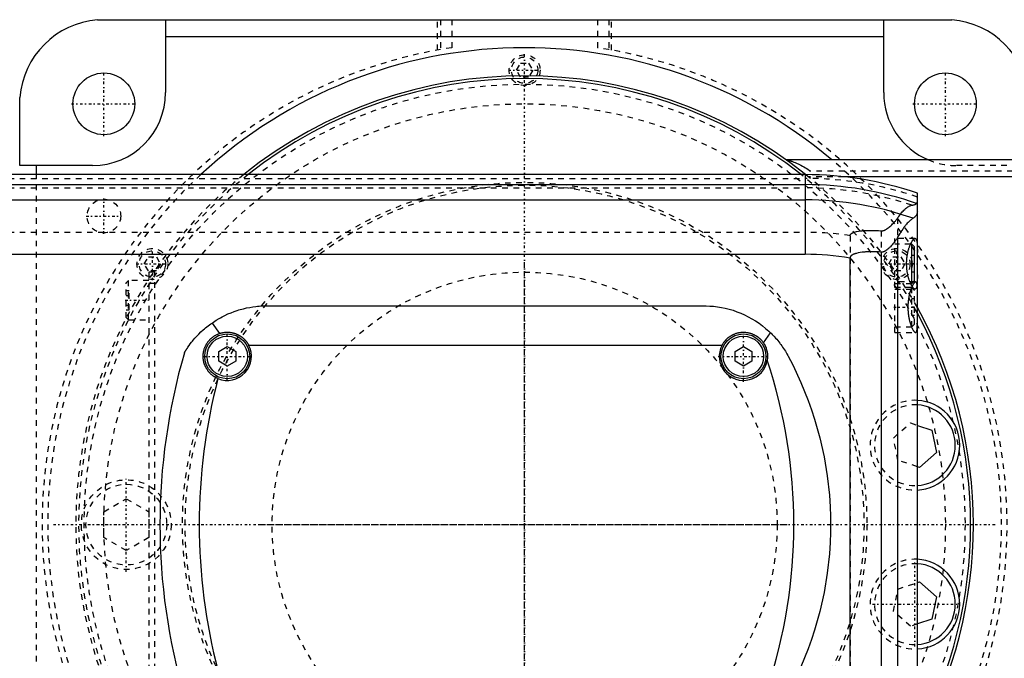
# Model space of a CAD drawing. Extents: x -702 to 174, y -90 to 90.
# Tile 12 of 13: x -90 to 86, y -24 to 90. Entities that reach past the tile are written whole.
import ezdxf

# ---------------------------------------------------------------- set-up
doc = ezdxf.new("R2010")
doc.units = 0
doc.linetypes.add('CENTER', pattern=[1.5, 0.45, -0.5, 0.05, -0.5])
doc.linetypes.add('DASHED', pattern=[2, 1, -1])
for name, color, linetype in [('AM_0', 7, 'CONTINUOUS'), ('AM_3', 7, 'DASHED'), ('AM_7', 7, 'CENTER')]:
    doc.layers.add(name, color=color, linetype=linetype)

msp = doc.modelspace()

# ---------------------------------------------------------------- linework, layer by layer
at = {"layer": 'AM_0', "color": 7, "linetype": 'CONTINUOUS'}
for p, q in [((-76.12, 89.96), (-64, 89.96)), ((-75, 90), (75, 90)), ((-64, 89.96), (-64, 77)), ((64, 89.96), (76.12, 89.96)), ((64, 77), (64, 89.96)), ((-64, 87), (64, 87)), ((-89.96, 64), (-89.96, 76.12)), ((127, 65), (46.64, 65)), ((-77, 64), (-89.96, 64)), ((-87, 62.39), (-87, 64)), ((50, 62.39), (-440, 62.39)), ((50, 62.39), (50, 48.19)), ((127, 62), (56.95, 62)), ((-387.95, 60.6), (50, 60.6)), ((70, -59.1), (70, 59.1)), ((-346.27, 57.89), (50, 57.89)), ((66.48, 51.17), (66.48, -51.17)), ((69, 50), (68.79, 50)), ((69.5, 49.5), (69, 50)), ((69, 43), (69, 50)), ((69.5, 43.5), (69.5, 49.5)), ((-325.1, 48.19), (50, 48.19)), ((58, -47.52), (58, 47.52)), ((63.58, 48.57), (63.58, -48.57)), ((68.79, 43), (69, 43)), ((69, 43), (69.5, 43.5)), ((-46, 39), (32, 39)), ((-55.72, 35.94), (-54.39, 34.07)), ((42.58, 32.38), (43.84, 34.2)), ((-54.5, 30.87), (-53, 31.73)), ((-53, 31.73), (-51.5, 30.87)), ((-49.19, 32), (35.19, 32)), ((37.5, 30.87), (39, 31.73)), ((39, 31.73), (40.5, 30.87)), ((-54.5, 29.13), (-54.5, 30.87)), ((-51.5, 30.87), (-51.5, 29.13)), ((37.5, 29.13), (37.5, 30.87)), ((40.5, 30.87), (40.5, 29.13)), ((-53, 28.27), (-54.5, 29.13)), ((-51.5, 29.13), (-53, 28.27)), ((39, 28.27), (37.5, 29.13)), ((40.5, 29.13), (39, 28.27)), ((70, 17.7), (72.6, 16.83)), ((72.6, 16.83), (73.41, 12.87)), ((73.41, 12.87), (70.38, 10.19)), ((70.38, 10.19), (70, 10.32)), ((70, -10.32), (70.38, -10.19)), ((70.38, -10.19), (73.41, -12.87)), ((73.41, -12.87), (72.6, -16.83)), ((72.6, -16.83), (70, -17.7))]:
    msp.add_line(p, q, dxfattribs=at)
for points in [[(-76.12, 89.96, 0), (-75.93, 89.97, 0), (-75.56, 89.99, 0), (-75.18, 90, 0), (-75, 90, 0)], [(75, 90, 0), (75.18, 90, 0), (75.56, 89.99, 0), (75.93, 89.97, 0), (76.12, 89.96, 0)], [(-90, 75, 0), (-90, 75.18, 0), (-89.99, 75.56, 0), (-89.97, 75.93, 0), (-89.96, 76.12, 0)], [(69.24, 54.6, 0), (69.18, 54.57, 0), (69.06, 54.49, 0), (68.94, 54.39, 0), (68.87, 54.34, 0), (68.8, 54.28, 0), (68.66, 54.16, 0), (68.52, 54.02, 0), (68.37, 53.87, 0), (68.21, 53.71, 0), (68.05, 53.53, 0), (67.97, 53.43, 0), (67.89, 53.34, 0), (67.72, 53.13, 0), (67.56, 52.91, 0), (67.39, 52.68, 0), (67.22, 52.44, 0), (67.05, 52.18, 0), (66.97, 52.04, 0), (66.88, 51.91, 0), (66.72, 51.62, 0), (66.55, 51.33, 0), (66.48, 51.17, 0)], [(70, 55.78, 0), (70, 55.74, 0), (69.99, 55.66, 0), (69.99, 55.58, 0), (69.98, 55.55, 0), (69.97, 55.51, 0), (69.95, 55.44, 0), (69.93, 55.37, 0), (69.9, 55.3, 0), (69.87, 55.23, 0), (69.84, 55.16, 0), (69.82, 55.13, 0), (69.79, 55.1, 0), (69.75, 55.03, 0), (69.7, 54.97, 0), (69.64, 54.91, 0), (69.58, 54.85, 0), (69.51, 54.79, 0), (69.48, 54.76, 0), (69.44, 54.73, 0), (69.37, 54.68, 0), (69.28, 54.63, 0), (69.24, 54.6, 0)], [(66.48, 51.17, 0), (66.4, 51.06, 0), (66.26, 50.84, 0), (66.11, 50.63, 0), (66.03, 50.53, 0), (65.95, 50.43, 0), (65.8, 50.23, 0), (65.65, 50.04, 0), (65.49, 49.85, 0), (65.34, 49.68, 0), (65.19, 49.52, 0), (65.11, 49.44, 0), (65.03, 49.36, 0), (64.88, 49.22, 0), (64.74, 49.09, 0), (64.58, 48.96, 0), (64.49, 48.89, 0), (64.46, 48.88, 0), (64.43, 48.86, 0), (64.42, 48.85, 0), (64.41, 48.84, 0), (64.38, 48.82, 0), (64.35, 48.8, 0), (64.32, 48.78, 0), (64.29, 48.77, 0), (64.26, 48.75, 0), (64.25, 48.74, 0), (64.24, 48.73, 0), (64.21, 48.72, 0), (64.18, 48.7, 0), (64.16, 48.7, 0), (64.15, 48.69, 0), (64.12, 48.68, 0), (64.08, 48.66, 0), (64.07, 48.66, 0), (64.05, 48.65, 0), (64.02, 48.64, 0), (63.99, 48.63, 0), (63.96, 48.62, 0), (63.93, 48.61, 0), (63.9, 48.6, 0), (63.88, 48.59, 0), (63.86, 48.59, 0), (63.83, 48.58, 0), (63.8, 48.58, 0), (63.76, 48.57, 0), (63.73, 48.57, 0), (63.7, 48.57, 0), (63.68, 48.57, 0), (63.66, 48.57, 0), (63.63, 48.57, 0), (63.6, 48.57, 0), (63.58, 48.57, 0)], [(69.59, 42, 0), (69.58, 42, 0), (69.55, 42, 0), (69.52, 42.01, 0), (69.51, 42.02, 0), (69.49, 42.02, 0), (69.46, 42.04, 0), (69.43, 42.06, 0), (69.4, 42.08, 0), (69.37, 42.1, 0), (69.33, 42.13, 0), (69.32, 42.15, 0), (69.3, 42.17, 0), (69.26, 42.2, 0), (69.23, 42.25, 0), (69.19, 42.29, 0), (69.16, 42.34, 0), (69.12, 42.39, 0), (69.1, 42.42, 0), (69.08, 42.45, 0), (69.05, 42.51, 0), (69.01, 42.57, 0), (68.99, 42.6, 0), (68.97, 42.63, 0), (68.93, 42.7, 0), (68.9, 42.77, 0), (68.88, 42.81, 0), (68.86, 42.85, 0), (68.82, 42.92, 0), (68.78, 43, 0), (68.75, 43.09, 0), (68.71, 43.17, 0), (68.68, 43.26, 0), (68.66, 43.3, 0), (68.64, 43.34, 0), (68.61, 43.43, 0), (68.58, 43.53, 0), (68.54, 43.62, 0), (68.51, 43.73, 0), (68.48, 43.83, 0), (68.46, 43.88, 0), (68.45, 43.93, 0), (68.42, 44.04, 0), (68.39, 44.16, 0), (68.36, 44.27, 0), (68.33, 44.39, 0), (68.3, 44.51, 0), (68.29, 44.57, 0), (68.28, 44.63, 0), (68.25, 44.75, 0), (68.23, 44.87, 0), (68.21, 45, 0), (68.19, 45.13, 0), (68.17, 45.26, 0), (68.16, 45.32, 0), (68.15, 45.39, 0), (68.14, 45.52, 0), (68.13, 45.65, 0), (68.12, 45.78, 0), (68.11, 45.91, 0), (68.1, 46.04, 0), (68.1, 46.11, 0), (68.09, 46.17, 0), (68.09, 46.31, 0), (68.09, 46.44, 0), (68.09, 46.5, 0), (68.09, 46.56, 0), (68.09, 46.69, 0), (68.09, 46.83, 0), (68.1, 46.89, 0), (68.1, 46.96, 0), (68.11, 47.09, 0), (68.12, 47.22, 0), (68.13, 47.35, 0), (68.14, 47.48, 0), (68.15, 47.61, 0), (68.16, 47.68, 0), (68.17, 47.74, 0), (68.19, 47.87, 0), (68.21, 48, 0), (68.23, 48.13, 0), (68.25, 48.25, 0), (68.28, 48.37, 0), (68.29, 48.43, 0), (68.3, 48.49, 0), (68.33, 48.61, 0), (68.36, 48.73, 0), (68.39, 48.84, 0), (68.42, 48.96, 0), (68.45, 49.07, 0), (68.46, 49.12, 0), (68.48, 49.17, 0), (68.51, 49.27, 0), (68.54, 49.38, 0), (68.58, 49.47, 0), (68.61, 49.57, 0), (68.64, 49.66, 0), (68.66, 49.7, 0), (68.68, 49.74, 0), (68.71, 49.83, 0), (68.75, 49.91, 0), (68.78, 50, 0), (68.82, 50.08, 0), (68.86, 50.15, 0), (68.88, 50.19, 0), (68.9, 50.23, 0), (68.93, 50.3, 0), (68.97, 50.37, 0), (68.99, 50.4, 0), (69.01, 50.43, 0), (69.05, 50.49, 0), (69.08, 50.55, 0), (69.1, 50.58, 0), (69.12, 50.61, 0), (69.16, 50.66, 0), (69.19, 50.71, 0), (69.23, 50.75, 0), (69.26, 50.8, 0), (69.3, 50.83, 0), (69.32, 50.85, 0), (69.33, 50.87, 0), (69.37, 50.9, 0), (69.4, 50.92, 0), (69.43, 50.94, 0), (69.46, 50.96, 0), (69.49, 50.98, 0), (69.51, 50.98, 0), (69.52, 50.99, 0), (69.55, 51, 0), (69.58, 51, 0), (69.59, 51, 0)], [(69.59, 51, 0), (69.62, 51, 0), (69.67, 50.98, 0), (69.72, 50.95, 0), (69.74, 50.93, 0), (69.76, 50.9, 0), (69.8, 50.83, 0), (69.84, 50.75, 0), (69.87, 50.65, 0), (69.9, 50.53, 0), (69.92, 50.4, 0), (69.93, 50.32, 0), (69.94, 50.25, 0), (69.96, 50.08, 0), (69.97, 49.91, 0), (69.98, 49.73, 0), (69.99, 49.53, 0), (69.99, 49.33, 0), (69.99, 49.22, 0), (70, 49.1, 0), (70, 48.87, 0), (70, 48.62, 0), (70, 48.5, 0)], [(63.58, 48.57, 0), (63.41, 48.58, 0), (63.07, 48.6, 0), (62.74, 48.62, 0), (62.57, 48.62, 0), (62.4, 48.63, 0), (62.07, 48.63, 0), (61.74, 48.63, 0), (61.42, 48.63, 0), (61.1, 48.62, 0), (60.78, 48.6, 0), (60.62, 48.58, 0), (60.46, 48.57, 0), (60.14, 48.54, 0), (59.8, 48.49, 0), (59.46, 48.43, 0), (59.13, 48.35, 0), (58.95, 48.3, 0), (58.9, 48.28, 0), (58.85, 48.27, 0), (58.82, 48.26, 0), (58.8, 48.25, 0), (58.75, 48.23, 0), (58.69, 48.21, 0), (58.67, 48.2, 0), (58.64, 48.19, 0), (58.59, 48.16, 0), (58.54, 48.14, 0), (58.51, 48.13, 0), (58.49, 48.11, 0), (58.44, 48.09, 0), (58.39, 48.06, 0), (58.34, 48.03, 0), (58.3, 48, 0), (58.25, 47.97, 0), (58.23, 47.95, 0), (58.21, 47.93, 0), (58.19, 47.91, 0), (58.18, 47.9, 0), (58.17, 47.9, 0), (58.17, 47.89, 0), (58.17, 47.89, 0), (58.16, 47.88, 0), (58.15, 47.88, 0), (58.15, 47.87, 0), (58.14, 47.86, 0), (58.13, 47.86, 0), (58.13, 47.85, 0), (58.13, 47.85, 0), (58.12, 47.84, 0), (58.12, 47.83, 0), (58.11, 47.83, 0), (58.11, 47.82, 0), (58.1, 47.81, 0), (58.1, 47.81, 0), (58.09, 47.81, 0), (58.09, 47.8, 0), (58.08, 47.79, 0), (58.08, 47.78, 0), (58.07, 47.78, 0), (58.07, 47.77, 0), (58.07, 47.76, 0), (58.07, 47.76, 0), (58.06, 47.75, 0), (58.06, 47.74, 0), (58.05, 47.73, 0), (58.05, 47.73, 0), (58.04, 47.72, 0), (58.04, 47.71, 0), (58.04, 47.71, 0), (58.04, 47.7, 0), (58.03, 47.69, 0), (58.03, 47.69, 0), (58.03, 47.68, 0), (58.03, 47.67, 0), (58.02, 47.67, 0), (58.02, 47.66, 0), (58.02, 47.66, 0), (58.02, 47.65, 0), (58.02, 47.64, 0), (58.01, 47.63, 0), (58.01, 47.62, 0), (58.01, 47.61, 0), (58.01, 47.61, 0), (58.01, 47.6, 0), (58.01, 47.59, 0), (58, 47.58, 0), (58, 47.57, 0), (58, 47.57, 0), (58, 47.56, 0), (58, 47.55, 0), (58, 47.55, 0), (58, 47.54, 0), (58, 47.53, 0), (58, 47.52, 0)], [(70, 44.5, 0), (70, 44.38, 0), (70, 44.13, 0), (70, 43.9, 0), (69.99, 43.78, 0), (69.99, 43.67, 0), (69.99, 43.47, 0), (69.98, 43.27, 0), (69.97, 43.09, 0), (69.96, 42.92, 0), (69.94, 42.75, 0), (69.93, 42.68, 0), (69.92, 42.6, 0), (69.9, 42.47, 0), (69.87, 42.35, 0), (69.84, 42.25, 0), (69.8, 42.17, 0), (69.76, 42.1, 0), (69.74, 42.07, 0), (69.72, 42.05, 0), (69.67, 42.02, 0), (69.62, 42, 0), (69.59, 42, 0)], [(-55.72, 35.94, 0), (-55.48, 36.11, 0), (-54.98, 36.44, 0), (-54.46, 36.74, 0), (-54.2, 36.89, 0), (-53.94, 37.03, 0), (-53.41, 37.3, 0), (-52.88, 37.55, 0), (-52.33, 37.78, 0), (-51.78, 37.99, 0), (-51.23, 38.18, 0), (-50.95, 38.26, 0), (-50.68, 38.34, 0), (-50.12, 38.49, 0), (-49.56, 38.62, 0), (-49, 38.73, 0), (-48.45, 38.82, 0), (-47.89, 38.89, 0), (-47.62, 38.92, 0), (-47.34, 38.95, 0), (-46.8, 38.98, 0), (-46.27, 39, 0), (-46, 39, 0)], [(32, 39, 0), (32.33, 39, 0), (33, 38.97, 0), (33.69, 38.92, 0), (34.03, 38.88, 0), (34.38, 38.83, 0), (35.07, 38.72, 0), (35.77, 38.58, 0), (36.46, 38.4, 0), (37.16, 38.2, 0), (37.85, 37.96, 0), (38.19, 37.83, 0), (38.53, 37.7, 0), (39.21, 37.4, 0), (39.87, 37.07, 0), (40.52, 36.71, 0), (41.16, 36.32, 0), (41.78, 35.91, 0), (42.08, 35.69, 0), (42.38, 35.46, 0), (42.96, 34.99, 0), (43.55, 34.48, 0), (43.84, 34.2, 0)], [(-60.65, 30.62, 0), (-60.65, 30.62, 0), (-60.65, 30.62, 0), (-60.65, 30.63, 0), (-60.64, 30.63, 0), (-60.64, 30.64, 0), (-60.64, 30.65, 0), (-60.63, 30.66, 0), (-60.62, 30.68, 0), (-60.61, 30.7, 0), (-60.59, 30.72, 0), (-60.59, 30.73, 0), (-60.58, 30.74, 0), (-60.57, 30.76, 0), (-60.55, 30.79, 0), (-60.53, 30.82, 0), (-60.52, 30.85, 0), (-60.5, 30.88, 0), (-60.49, 30.9, 0), (-60.48, 30.91, 0), (-60.45, 30.95, 0), (-60.43, 30.98, 0), (-60.42, 31, 0), (-60.41, 31.02, 0), (-60.39, 31.06, 0), (-60.36, 31.09, 0), (-60.35, 31.11, 0), (-60.34, 31.13, 0), (-60.31, 31.17, 0), (-60.29, 31.21, 0), (-60.26, 31.26, 0), (-60.23, 31.3, 0), (-60.2, 31.34, 0), (-60.19, 31.36, 0), (-60.17, 31.39, 0), (-60.14, 31.43, 0), (-60.11, 31.48, 0), (-60.01, 31.64, 0), (-59.81, 31.91, 0), (-59.59, 32.21, 0), (-59.35, 32.53, 0), (-59.21, 32.7, 0), (-59.07, 32.87, 0), (-58.77, 33.22, 0), (-58.43, 33.59, 0), (-58.07, 33.97, 0), (-57.69, 34.35, 0), (-57.28, 34.72, 0), (-57.07, 34.9, 0), (-56.86, 35.08, 0), (-56.41, 35.44, 0), (-55.96, 35.78, 0), (-55.72, 35.94, 0)], [(-54.66, 26.03, 0), (-54.7, 26.05, 0), (-54.79, 26.09, 0), (-54.88, 26.13, 0), (-54.92, 26.15, 0), (-54.97, 26.18, 0), (-55.05, 26.22, 0), (-55.14, 26.27, 0), (-55.22, 26.32, 0), (-55.31, 26.37, 0), (-55.39, 26.42, 0), (-55.43, 26.45, 0), (-55.47, 26.48, 0), (-55.55, 26.54, 0), (-55.63, 26.59, 0), (-55.7, 26.66, 0), (-55.78, 26.72, 0), (-55.85, 26.78, 0), (-55.89, 26.81, 0), (-55.92, 26.84, 0), (-55.99, 26.91, 0), (-56.06, 26.98, 0), (-56.09, 27.01, 0), (-56.13, 27.05, 0), (-56.19, 27.12, 0), (-56.26, 27.19, 0), (-56.29, 27.23, 0), (-56.32, 27.26, 0), (-56.38, 27.34, 0), (-56.44, 27.41, 0), (-56.49, 27.49, 0), (-56.55, 27.57, 0), (-56.6, 27.65, 0), (-56.63, 27.69, 0), (-56.65, 27.73, 0), (-56.7, 27.81, 0), (-56.75, 27.89, 0), (-56.79, 27.98, 0), (-56.84, 28.06, 0), (-56.88, 28.14, 0), (-56.9, 28.19, 0), (-56.92, 28.23, 0), (-56.96, 28.32, 0), (-56.99, 28.41, 0), (-57.03, 28.49, 0), (-57.06, 28.58, 0), (-57.09, 28.67, 0), (-57.1, 28.72, 0), (-57.12, 28.76, 0), (-57.15, 28.86, 0), (-57.17, 28.95, 0), (-57.19, 29.04, 0), (-57.21, 29.13, 0), (-57.23, 29.23, 0), (-57.24, 29.27, 0), (-57.25, 29.32, 0), (-57.26, 29.42, 0), (-57.27, 29.51, 0), (-57.28, 29.61, 0), (-57.29, 29.7, 0), (-57.3, 29.8, 0), (-57.3, 29.85, 0), (-57.3, 29.89, 0), (-57.3, 29.99, 0), (-57.3, 30.09, 0), (-57.3, 30.14, 0), (-57.3, 30.18, 0), (-57.29, 30.28, 0), (-57.28, 30.38, 0), (-57.28, 30.43, 0), (-57.27, 30.48, 0), (-57.26, 30.57, 0), (-57.25, 30.67, 0), (-57.23, 30.77, 0), (-57.21, 30.86, 0), (-57.19, 30.96, 0), (-57.18, 31.01, 0), (-57.17, 31.05, 0), (-57.14, 31.15, 0), (-57.12, 31.24, 0), (-57.09, 31.33, 0), (-57.06, 31.43, 0), (-57.02, 31.52, 0), (-57.01, 31.56, 0), (-56.99, 31.61, 0), (-56.95, 31.7, 0), (-56.91, 31.79, 0), (-56.87, 31.87, 0), (-56.83, 31.96, 0), (-56.78, 32.05, 0), (-56.76, 32.09, 0), (-56.73, 32.13, 0), (-56.68, 32.22, 0), (-56.63, 32.3, 0), (-56.58, 32.38, 0), (-56.53, 32.46, 0), (-56.47, 32.54, 0), (-56.44, 32.58, 0), (-56.41, 32.62, 0), (-56.35, 32.69, 0), (-56.29, 32.77, 0), (-56.23, 32.84, 0), (-56.17, 32.91, 0), (-56.1, 32.98, 0), (-56.07, 33.01, 0), (-56.03, 33.05, 0), (-55.97, 33.11, 0), (-55.9, 33.18, 0), (-55.86, 33.21, 0), (-55.82, 33.24, 0), (-55.75, 33.3, 0), (-55.68, 33.36, 0), (-55.64, 33.39, 0), (-55.6, 33.42, 0), (-55.53, 33.48, 0), (-55.45, 33.53, 0), (-55.37, 33.59, 0), (-55.29, 33.64, 0), (-55.21, 33.69, 0), (-55.17, 33.71, 0), (-55.13, 33.74, 0), (-55.05, 33.78, 0), (-54.96, 33.83, 0), (-54.88, 33.87, 0), (-54.79, 33.91, 0), (-54.7, 33.95, 0), (-54.66, 33.97, 0), (-54.62, 33.99, 0), (-54.53, 34.02, 0), (-54.44, 34.05, 0), (-54.39, 34.07, 0)], [(-54.39, 34.07, 0), (-54.36, 34.08, 0), (-54.31, 34.1, 0), (-54.26, 34.11, 0), (-54.23, 34.12, 0), (-54.2, 34.13, 0), (-54.15, 34.14, 0), (-54.09, 34.16, 0), (-54.03, 34.17, 0), (-53.98, 34.19, 0), (-53.92, 34.2, 0), (-53.9, 34.21, 0), (-53.87, 34.21, 0), (-53.81, 34.22, 0), (-53.76, 34.23, 0), (-53.7, 34.24, 0), (-53.64, 34.25, 0), (-53.59, 34.26, 0), (-53.56, 34.26, 0), (-53.53, 34.27, 0), (-53.48, 34.27, 0), (-53.42, 34.28, 0), (-53.39, 34.28, 0), (-53.37, 34.28, 0), (-53.31, 34.29, 0), (-53.25, 34.29, 0), (-53.23, 34.29, 0), (-53.2, 34.3, 0), (-53.14, 34.3, 0), (-53.09, 34.3, 0), (-53.03, 34.3, 0), (-52.98, 34.3, 0), (-52.93, 34.3, 0), (-52.9, 34.3, 0), (-52.87, 34.3, 0), (-52.82, 34.3, 0), (-52.76, 34.29, 0), (-52.7, 34.29, 0), (-52.65, 34.29, 0), (-52.59, 34.28, 0), (-52.57, 34.28, 0), (-52.54, 34.28, 0), (-52.48, 34.27, 0), (-52.43, 34.26, 0), (-52.37, 34.25, 0), (-52.31, 34.25, 0), (-52.26, 34.24, 0), (-52.23, 34.23, 0), (-52.2, 34.23, 0), (-52.15, 34.21, 0), (-52.09, 34.2, 0), (-52.04, 34.19, 0), (-51.98, 34.18, 0), (-51.92, 34.16, 0), (-51.9, 34.16, 0), (-51.87, 34.15, 0), (-51.81, 34.13, 0), (-51.76, 34.12, 0), (-51.7, 34.1, 0), (-51.65, 34.08, 0), (-51.6, 34.06, 0), (-51.57, 34.05, 0), (-51.54, 34.05, 0), (-51.49, 34.03, 0), (-51.43, 34, 0), (-51.41, 33.99, 0), (-51.38, 33.98, 0), (-51.33, 33.96, 0), (-51.28, 33.94, 0), (-51.25, 33.93, 0), (-51.22, 33.92, 0), (-51.17, 33.89, 0), (-51.12, 33.87, 0), (-51.07, 33.84, 0), (-51.02, 33.82, 0), (-50.97, 33.79, 0), (-50.94, 33.77, 0), (-50.92, 33.76, 0), (-50.87, 33.73, 0), (-50.82, 33.7, 0), (-50.77, 33.68, 0), (-50.72, 33.65, 0), (-50.67, 33.61, 0), (-50.65, 33.6, 0), (-50.62, 33.58, 0), (-50.58, 33.55, 0), (-50.53, 33.52, 0), (-50.48, 33.49, 0), (-50.44, 33.45, 0), (-50.39, 33.42, 0), (-50.37, 33.4, 0), (-50.35, 33.39, 0), (-50.31, 33.35, 0), (-50.26, 33.32, 0), (-50.22, 33.28, 0), (-50.18, 33.24, 0), (-50.14, 33.21, 0), (-50.12, 33.19, 0), (-50.09, 33.17, 0), (-50.05, 33.13, 0), (-50.01, 33.09, 0), (-49.98, 33.06, 0), (-49.94, 33.02, 0), (-49.9, 32.98, 0), (-49.88, 32.96, 0), (-49.86, 32.94, 0), (-49.82, 32.9, 0), (-49.79, 32.86, 0), (-49.77, 32.84, 0), (-49.75, 32.82, 0), (-49.72, 32.77, 0), (-49.68, 32.73, 0), (-49.66, 32.71, 0), (-49.64, 32.69, 0), (-49.61, 32.64, 0), (-49.58, 32.6, 0), (-49.54, 32.56, 0), (-49.51, 32.51, 0), (-49.48, 32.46, 0), (-49.46, 32.44, 0), (-49.44, 32.42, 0), (-49.41, 32.37, 0), (-49.38, 32.32, 0), (-49.35, 32.27, 0), (-49.32, 32.22, 0), (-49.29, 32.18, 0), (-49.28, 32.15, 0), (-49.26, 32.13, 0), (-49.23, 32.08, 0), (-49.21, 32.03, 0), (-49.19, 32, 0)], [(35.19, 32, 0), (35.21, 32.04, 0), (35.25, 32.11, 0), (35.3, 32.18, 0), (35.32, 32.22, 0), (35.34, 32.25, 0), (35.38, 32.33, 0), (35.43, 32.4, 0), (35.48, 32.46, 0), (35.52, 32.53, 0), (35.57, 32.6, 0), (35.6, 32.63, 0), (35.62, 32.66, 0), (35.67, 32.73, 0), (35.73, 32.79, 0), (35.78, 32.85, 0), (35.83, 32.91, 0), (35.89, 32.97, 0), (35.92, 33, 0), (35.94, 33.03, 0), (36, 33.08, 0), (36.06, 33.14, 0), (36.09, 33.16, 0), (36.12, 33.19, 0), (36.18, 33.25, 0), (36.24, 33.3, 0), (36.27, 33.32, 0), (36.3, 33.35, 0), (36.37, 33.4, 0), (36.43, 33.45, 0), (36.5, 33.5, 0), (36.57, 33.55, 0), (36.64, 33.59, 0), (36.67, 33.62, 0), (36.71, 33.64, 0), (36.78, 33.68, 0), (36.85, 33.72, 0), (36.92, 33.77, 0), (37, 33.8, 0), (37.07, 33.84, 0), (37.11, 33.86, 0), (37.15, 33.88, 0), (37.22, 33.92, 0), (37.3, 33.95, 0), (37.38, 33.98, 0), (37.46, 34.01, 0), (37.53, 34.04, 0), (37.57, 34.06, 0), (37.61, 34.07, 0), (37.69, 34.1, 0), (37.77, 34.12, 0), (37.85, 34.14, 0), (37.93, 34.17, 0), (38.02, 34.19, 0), (38.06, 34.2, 0), (38.1, 34.2, 0), (38.18, 34.22, 0), (38.26, 34.24, 0), (38.34, 34.25, 0), (38.42, 34.26, 0), (38.51, 34.27, 0), (38.55, 34.28, 0), (38.59, 34.28, 0), (38.67, 34.29, 0), (38.75, 34.29, 0), (38.79, 34.29, 0), (38.83, 34.3, 0), (38.91, 34.3, 0), (38.99, 34.3, 0), (39.03, 34.3, 0), (39.07, 34.3, 0), (39.15, 34.3, 0), (39.23, 34.29, 0), (39.31, 34.29, 0), (39.39, 34.28, 0), (39.48, 34.27, 0), (39.52, 34.27, 0), (39.56, 34.26, 0), (39.64, 34.25, 0), (39.72, 34.24, 0), (39.8, 34.22, 0), (39.88, 34.21, 0), (39.97, 34.19, 0), (40.01, 34.18, 0), (40.05, 34.17, 0), (40.13, 34.15, 0), (40.21, 34.13, 0), (40.29, 34.1, 0), (40.37, 34.08, 0), (40.45, 34.05, 0), (40.49, 34.03, 0), (40.53, 34.02, 0), (40.61, 33.99, 0), (40.68, 33.96, 0), (40.76, 33.92, 0), (40.84, 33.89, 0), (40.91, 33.85, 0), (40.95, 33.83, 0), (40.99, 33.81, 0), (41.06, 33.77, 0), (41.13, 33.73, 0), (41.21, 33.69, 0), (41.28, 33.65, 0), (41.35, 33.6, 0), (41.38, 33.58, 0), (41.42, 33.56, 0), (41.48, 33.51, 0), (41.55, 33.46, 0), (41.58, 33.44, 0), (41.62, 33.41, 0), (41.68, 33.36, 0), (41.75, 33.31, 0), (41.78, 33.28, 0), (41.81, 33.26, 0), (41.87, 33.2, 0), (41.93, 33.15, 0), (41.99, 33.09, 0), (42.04, 33.04, 0), (42.1, 32.98, 0), (42.13, 32.95, 0), (42.15, 32.92, 0), (42.21, 32.86, 0), (42.26, 32.8, 0), (42.31, 32.74, 0), (42.36, 32.68, 0), (42.42, 32.61, 0), (42.44, 32.58, 0), (42.46, 32.55, 0), (42.51, 32.48, 0), (42.56, 32.41, 0), (42.58, 32.38, 0)], [(43.84, 34.2, 0), (43.95, 34.1, 0), (44.15, 33.89, 0), (44.35, 33.68, 0), (44.45, 33.58, 0), (44.55, 33.47, 0), (44.74, 33.26, 0), (44.93, 33.04, 0), (45.12, 32.82, 0), (45.3, 32.59, 0), (45.48, 32.36, 0), (45.57, 32.25, 0), (45.65, 32.13, 0), (45.82, 31.9, 0), (45.99, 31.66, 0), (46.15, 31.42, 0), (46.31, 31.17, 0), (46.47, 30.93, 0), (46.54, 30.8, 0), (46.62, 30.68, 0), (46.76, 30.43, 0), (46.91, 30.17, 0), (46.98, 30.04, 0)], [(42.58, 32.38, 0), (42.63, 32.3, 0), (42.72, 32.15, 0), (42.81, 32, 0), (42.85, 31.92, 0), (42.89, 31.84, 0), (42.96, 31.68, 0), (43.03, 31.51, 0), (43.08, 31.35, 0), (43.14, 31.18, 0), (43.18, 31.01, 0), (43.2, 30.92, 0), (43.22, 30.84, 0), (43.25, 30.66, 0), (43.27, 30.49, 0), (43.29, 30.31, 0), (43.3, 30.13, 0), (43.3, 29.96, 0), (43.3, 29.87, 0), (43.29, 29.78, 0), (43.28, 29.61, 0), (43.26, 29.43, 0), (43.25, 29.34, 0)], [(46.98, 30.04, 0), (47.78, 28.5, 0), (49.26, 25.34, 0), (50.56, 22.12, 0), (51.14, 20.48, 0), (51.68, 18.83, 0), (52.61, 15.49, 0), (53.37, 12.11, 0), (53.94, 8.69, 0), (54.32, 5.23, 0), (54.45, 3.2, 0), (54.48, 2.63, 0), (54.5, 2.05, 0), (54.51, 1.76, 0), (54.52, 1.47, 0), (54.53, 0.89, 0), (54.53, 0.31, 0), (54.53, 0.02, 0), (54.53, -0.27, 0), (54.53, -0.86, 0), (54.52, -1.44, 0), (54.51, -1.73, 0), (54.5, -2.02, 0), (54.48, -2.6, 0), (54.45, -3.18, 0), (54.32, -5.21, 0), (53.94, -8.67, 0), (53.37, -12.1, 0), (52.62, -15.49, 0), (51.68, -18.83, 0), (51.14, -20.48, 0), (50.56, -22.12, 0), (49.26, -25.35, 0)]]:
    msp.add_polyline3d(points, dxfattribs=at)
for centre, radius in [((-75, 75), 5.5), ((75, 75), 5.5), ((-53, 30), 4), ((-53, 30), 3.6), ((39, 30), 4), ((39, 30), 3.6)]:
    msp.add_circle(centre, radius, dxfattribs=at)
for centre, radius, start, end in [((-75, 75), 15, 94.2866, 175.7134), ((75, 75), 15, 4.2866, 85.7134), ((0, 0), 85, 49.8808, 132.7792), ((0, 0), 80, 51.2468, 128.7532), ((0, 0), 79.5, 51.698, 128.302), ((-77, 77), 13, 270, 0), ((77, 77), 13, 180, 247.3801), ((50, 0), 62.39, 71.3023, 90), ((50, 0), 60.6, 70.7279, 90), ((50, 0), 57.89, 70.5884, 90), ((50, 0), 48.19, 80.4445, 90), ((0, 0), 80, 331.045, 28.955), ((0, 0), 79.5, 331.7031, 28.2969), ((-53, 30), 4.3, 247.3468, 27.7177), ((39, 30), 4.3, 152.2823, 351.2132), ((45, 0), 110, 163.8371, 196.1629), ((-45, 0), 93, 341.6079, 18.3921), ((45, 0), 103, 165.3606, 194.6394), ((69.57, 14.16), 8, 273.0478, 86.9522), ((69.57, 14.16), 7.2, 273.3868, 86.6132), ((69.57, -14.16), 8, 273.0478, 86.9522), ((69.57, -14.16), 7.2, 273.3868, 86.6132)]:
    msp.add_arc(centre, radius, start, end, dxfattribs=at)
at = {"layer": 'AM_3', "color": 6, "linetype": 'DASHED'}
for p, q in [((-15.5, 84.59), (-15.5, 90)), ((-15, 90), (-15, 84.68)), ((-13, 90), (-13, 85.01)), ((13, 90), (13, 85.01)), ((15, 90), (15, 84.68)), ((15.5, 84.59), (15.5, 90)), ((-1.44, 81), (-0.72, 82.25)), ((-0.72, 79.75), (-1.44, 81)), ((-0.72, 82.25), (0.72, 82.25)), ((0.72, 82.25), (1.44, 81)), ((1.44, 81), (0.72, 79.75)), ((0.72, 79.75), (-0.72, 79.75)), ((89.96, 64), (77, 64)), ((-440, 61.72), (50, 61.72)), ((-87, -62.39), (-87, 62.39)), ((56.95, 62), (50.56, 62)), ((125, 63), (50.91, 63)), ((-440, 60.02), (50, 60.02)), ((66.48, 54.6), (66.48, -54.6)), ((-440, 52.11), (50, 52.11)), ((58, 51.49), (58, -51.49)), ((63.58, 52.38), (63.58, -52.38)), ((69.59, 51), (66, 51)), ((66, 34.25), (66, 51)), ((68.79, 50), (66, 50)), ((-67.79, 46.46), (-67.07, 47.71)), ((-67.07, 47.71), (-65.63, 47.71)), ((-65.63, 47.71), (-64.91, 46.46)), ((64.91, 46.46), (65.63, 47.71)), ((65.63, 47.71), (67.07, 47.71)), ((67.07, 47.71), (67.79, 46.46)), ((69.5, 48), (69, 48)), ((-67.07, 45.21), (-67.79, 46.46)), ((-64.91, 46.46), (-65.63, 45.21)), ((65.63, 45.21), (64.91, 46.46)), ((67.79, 46.46), (67.07, 45.21)), ((69.5, 46.5), (69, 46.5)), ((-65.63, 45.21), (-67.07, 45.21)), ((-66, 45), (-67, 45)), ((-67, 45), (-67, -45)), ((-66, 45.21), (-66, -45.21)), ((67.07, 45.21), (65.63, 45.21)), ((69.5, 45), (69, 45)), ((-70.6, 43.5), (-71, 43.1)), ((-71, 36.9), (-71, 43.1)), ((-67, 43.5), (-70.6, 43.5)), ((-70.6, 36.5), (-70.6, 43.5)), ((-66, 43), (-67, 43)), ((69.69, 43.25), (66, 43.25)), ((66, 43), (68.79, 43)), ((69, 42.25), (66, 42.25)), ((69.5, 41.75), (69, 42.25)), ((69, 35.25), (69, 42.25)), ((-71, 41.73), (-70.5, 41.73)), ((-71, 40.87), (-70.5, 40.87)), ((-70.5, 38.27), (-70.5, 41.73)), ((66, 42), (69.59, 42)), ((69.5, 35.75), (69.5, 41.75)), ((-71, 39.13), (-70.5, 39.13)), ((69.5, 40.25), (69, 40.25)), ((69.5, 38.75), (69, 38.75)), ((-71, 38.27), (-70.5, 38.27)), ((-71, 36.9), (-70.6, 36.5)), ((69.5, 37.25), (69, 37.25)), ((-70.6, 36.5), (-67, 36.5)), ((66, 35.25), (69, 35.25)), ((69, 35.25), (69.5, 35.75)), ((66, 34.25), (69.69, 34.25)), ((65.74, 15.44), (68.77, 18.12)), ((68.77, 18.12), (70, 17.7)), ((66.55, 11.48), (65.74, 15.44)), ((70, 10.32), (66.55, 11.48)), ((-75, 2.31), (-71, 4.62)), ((-71, 4.62), (-67, 2.31)), ((-75, -2.31), (-75, 2.31)), ((-67, 2.31), (-67, -2.31)), ((-71, -4.62), (-75, -2.31)), ((-67, -2.31), (-71, -4.62)), ((66.55, -11.48), (70, -10.32)), ((65.74, -15.44), (66.55, -11.48)), ((68.77, -18.12), (65.74, -15.44)), ((70, -17.7), (68.77, -18.12))]:
    msp.add_line(p, q, dxfattribs=at)
for points in [[(46.81, 65, 0), (46.82, 65, 0), (46.83, 65, 0), (46.85, 65, 0), (46.86, 65, 0), (46.87, 64.99, 0), (46.89, 64.99, 0), (46.91, 64.99, 0), (46.93, 64.98, 0), (46.96, 64.98, 0), (46.98, 64.97, 0), (47, 64.97, 0), (47.01, 64.97, 0), (47.03, 64.96, 0), (47.06, 64.95, 0), (47.09, 64.94, 0), (47.12, 64.94, 0), (47.15, 64.93, 0), (47.16, 64.92, 0), (47.18, 64.92, 0), (47.21, 64.91, 0), (47.24, 64.9, 0), (47.25, 64.89, 0), (47.27, 64.89, 0), (47.3, 64.88, 0), (47.34, 64.87, 0), (47.35, 64.86, 0), (47.37, 64.86, 0), (47.4, 64.85, 0), (47.44, 64.83, 0), (47.47, 64.82, 0), (47.5, 64.81, 0), (47.54, 64.8, 0), (47.56, 64.79, 0), (47.57, 64.79, 0), (47.61, 64.77, 0), (47.64, 64.76, 0), (47.77, 64.71, 0), (47.99, 64.62, 0), (48.23, 64.53, 0), (48.47, 64.42, 0), (48.6, 64.36, 0), (48.73, 64.3, 0), (48.99, 64.18, 0), (49.25, 64.05, 0), (49.51, 63.91, 0), (49.77, 63.76, 0), (50.04, 63.61, 0), (50.17, 63.53, 0), (50.29, 63.45, 0), (50.55, 63.28, 0), (50.69, 63.17, 0), (50.73, 63.14, 0), (50.77, 63.11, 0), (50.79, 63.09, 0), (50.81, 63.08, 0), (50.85, 63.05, 0), (50.89, 63.02, 0), (50.91, 63, 0)], [(66.48, 54.6, 0), (66.55, 54.72, 0), (66.7, 54.94, 0), (66.85, 55.16, 0), (66.92, 55.26, 0), (67, 55.36, 0), (67.15, 55.55, 0), (67.3, 55.73, 0), (67.46, 55.9, 0), (67.61, 56.06, 0), (67.76, 56.2, 0), (67.83, 56.27, 0), (67.91, 56.33, 0), (68.05, 56.45, 0), (68.19, 56.55, 0), (68.33, 56.65, 0), (68.46, 56.73, 0), (68.59, 56.8, 0), (68.66, 56.82, 0), (68.72, 56.85, 0), (68.84, 56.89, 0), (68.95, 56.92, 0), (69.01, 56.93, 0)], [(69.01, 56.93, 0), (69.06, 56.94, 0), (69.17, 56.96, 0), (69.27, 56.98, 0), (69.32, 56.99, 0), (69.36, 57, 0), (69.45, 57.03, 0), (69.53, 57.06, 0), (69.6, 57.09, 0), (69.67, 57.12, 0), (69.73, 57.15, 0), (69.76, 57.17, 0), (69.79, 57.19, 0), (69.83, 57.23, 0), (69.88, 57.27, 0), (69.91, 57.31, 0), (69.94, 57.36, 0), (69.96, 57.4, 0), (69.97, 57.43, 0), (69.98, 57.45, 0), (69.99, 57.5, 0), (70, 57.55, 0), (70, 57.58, 0)], [(63.58, 52.38, 0), (63.6, 52.38, 0), (63.63, 52.38, 0), (63.66, 52.38, 0), (63.67, 52.38, 0), (63.69, 52.38, 0), (63.72, 52.38, 0), (63.75, 52.38, 0), (63.77, 52.38, 0), (63.8, 52.38, 0), (63.83, 52.39, 0), (63.85, 52.39, 0), (63.86, 52.39, 0), (63.89, 52.4, 0), (63.92, 52.41, 0), (63.95, 52.41, 0), (63.98, 52.42, 0), (64.01, 52.43, 0), (64.02, 52.43, 0), (64.04, 52.44, 0), (64.06, 52.45, 0), (64.09, 52.46, 0), (64.11, 52.46, 0), (64.12, 52.47, 0), (64.15, 52.48, 0), (64.17, 52.49, 0), (64.19, 52.5, 0), (64.2, 52.5, 0), (64.23, 52.51, 0), (64.26, 52.53, 0), (64.28, 52.54, 0), (64.31, 52.55, 0), (64.34, 52.57, 0), (64.35, 52.57, 0), (64.36, 52.58, 0), (64.39, 52.6, 0), (64.41, 52.61, 0), (64.5, 52.66, 0), (64.65, 52.76, 0), (64.81, 52.88, 0), (64.96, 53, 0), (65.04, 53.06, 0), (65.12, 53.13, 0), (65.27, 53.27, 0), (65.43, 53.43, 0), (65.6, 53.59, 0), (65.76, 53.76, 0), (65.92, 53.94, 0), (66, 54.03, 0), (66.08, 54.12, 0), (66.24, 54.31, 0), (66.4, 54.5, 0), (66.48, 54.6, 0)], [(58, 51.49, 0), (58, 51.5, 0), (58, 51.51, 0), (58, 51.52, 0), (58, 51.52, 0), (58, 51.53, 0), (58, 51.53, 0), (58, 51.54, 0), (58.01, 51.55, 0), (58.01, 51.56, 0), (58.01, 51.57, 0), (58.01, 51.57, 0), (58.01, 51.58, 0), (58.01, 51.59, 0), (58.02, 51.6, 0), (58.02, 51.6, 0), (58.02, 51.61, 0), (58.02, 51.62, 0), (58.03, 51.63, 0), (58.03, 51.63, 0), (58.03, 51.64, 0), (58.04, 51.65, 0), (58.04, 51.65, 0), (58.04, 51.66, 0), (58.04, 51.67, 0), (58.05, 51.67, 0), (58.05, 51.68, 0), (58.05, 51.68, 0), (58.06, 51.69, 0), (58.06, 51.7, 0), (58.07, 51.7, 0), (58.07, 51.71, 0), (58.08, 51.72, 0), (58.08, 51.72, 0), (58.08, 51.73, 0), (58.09, 51.73, 0), (58.09, 51.74, 0), (58.1, 51.75, 0), (58.1, 51.76, 0), (58.11, 51.76, 0), (58.11, 51.77, 0), (58.12, 51.77, 0), (58.12, 51.78, 0), (58.13, 51.78, 0), (58.14, 51.79, 0), (58.14, 51.8, 0), (58.15, 51.8, 0), (58.15, 51.81, 0), (58.16, 51.81, 0), (58.16, 51.82, 0), (58.17, 51.82, 0), (58.19, 51.84, 0), (58.24, 51.87, 0), (58.26, 51.89, 0), (58.28, 51.91, 0), (58.33, 51.93, 0), (58.37, 51.96, 0), (58.42, 51.99, 0), (58.48, 52.01, 0), (58.53, 52.04, 0), (58.55, 52.05, 0), (58.58, 52.06, 0), (58.63, 52.08, 0), (58.68, 52.1, 0), (58.71, 52.1, 0), (58.73, 52.11, 0), (58.78, 52.13, 0), (58.83, 52.15, 0), (58.86, 52.15, 0), (58.88, 52.16, 0), (58.93, 52.17, 0), (58.99, 52.19, 0), (59.17, 52.23, 0), (59.51, 52.3, 0), (59.84, 52.35, 0), (60.18, 52.39, 0), (60.49, 52.41, 0), (60.65, 52.42, 0), (60.81, 52.43, 0), (61.12, 52.45, 0), (61.44, 52.45, 0), (61.77, 52.45, 0), (62.09, 52.45, 0), (62.42, 52.44, 0), (62.58, 52.44, 0), (62.75, 52.43, 0), (63.08, 52.41, 0), (63.41, 52.39, 0), (63.58, 52.38, 0)], [(68.96, 42.25, 0), (68.95, 42.21, 0), (68.91, 42.13, 0), (68.88, 42.04, 0), (68.86, 42, 0)], [(69.06, 42.48, 0), (69.05, 42.44, 0), (69.01, 42.37, 0), (68.98, 42.29, 0), (68.96, 42.25, 0)], [(69.69, 43.25, 0), (69.67, 43.25, 0), (69.65, 43.24, 0), (69.62, 43.24, 0), (69.6, 43.23, 0), (69.59, 43.22, 0), (69.56, 43.2, 0), (69.53, 43.18, 0), (69.49, 43.15, 0), (69.46, 43.12, 0), (69.42, 43.08, 0), (69.41, 43.06, 0), (69.39, 43.03, 0), (69.35, 42.98, 0), (69.31, 42.93, 0), (69.28, 42.87, 0), (69.24, 42.81, 0), (69.2, 42.75, 0), (69.18, 42.71, 0), (69.16, 42.67, 0), (69.12, 42.6, 0), (69.08, 42.52, 0), (69.06, 42.48, 0)], [(70, 41.54, 0), (70, 41.63, 0), (70, 41.79, 0), (70, 41.95, 0), (69.99, 42.03, 0), (69.99, 42.1, 0), (69.99, 42.25, 0), (69.98, 42.39, 0), (69.97, 42.51, 0), (69.96, 42.64, 0), (69.95, 42.75, 0), (69.94, 42.8, 0), (69.93, 42.85, 0), (69.91, 42.94, 0), (69.89, 43.02, 0), (69.87, 43.08, 0), (69.84, 43.14, 0), (69.81, 43.18, 0), (69.79, 43.2, 0), (69.78, 43.22, 0), (69.74, 43.24, 0), (69.7, 43.25, 0), (69.69, 43.25, 0)], [(68.86, 42, 0), (68.86, 41.98, 0), (68.84, 41.93, 0), (68.82, 41.88, 0), (68.81, 41.86, 0), (68.81, 41.83, 0), (68.79, 41.78, 0), (68.77, 41.73, 0), (68.76, 41.68, 0), (68.74, 41.63, 0), (68.72, 41.58, 0), (68.71, 41.55, 0), (68.71, 41.52, 0), (68.69, 41.47, 0), (68.67, 41.41, 0), (68.66, 41.35, 0), (68.64, 41.29, 0), (68.63, 41.24, 0), (68.62, 41.21, 0), (68.61, 41.18, 0), (68.6, 41.12, 0), (68.58, 41.05, 0), (68.57, 41.02, 0), (68.57, 40.99, 0), (68.55, 40.93, 0), (68.54, 40.87, 0), (68.53, 40.84, 0), (68.53, 40.8, 0), (68.51, 40.74, 0), (68.5, 40.67, 0), (68.49, 40.61, 0), (68.48, 40.54, 0), (68.46, 40.48, 0), (68.46, 40.44, 0), (68.45, 40.41, 0), (68.44, 40.34, 0), (68.43, 40.27, 0), (68.42, 40.2, 0), (68.41, 40.14, 0), (68.4, 40.07, 0), (68.4, 40.03, 0), (68.39, 40, 0), (68.38, 39.93, 0), (68.38, 39.86, 0), (68.37, 39.79, 0), (68.36, 39.72, 0), (68.36, 39.65, 0), (68.35, 39.61, 0), (68.35, 39.58, 0), (68.34, 39.51, 0), (68.34, 39.43, 0), (68.33, 39.36, 0), (68.33, 39.29, 0), (68.33, 39.22, 0), (68.33, 39.19, 0), (68.32, 39.15, 0), (68.32, 39.08, 0), (68.32, 39.01, 0), (68.32, 38.94, 0), (68.32, 38.87, 0), (68.32, 38.8, 0), (68.32, 38.77, 0), (68.32, 38.73, 0), (68.32, 38.66, 0), (68.32, 38.59, 0), (68.32, 38.56, 0), (68.32, 38.52, 0), (68.32, 38.45, 0), (68.32, 38.38, 0), (68.32, 38.35, 0), (68.33, 38.31, 0), (68.33, 38.24, 0), (68.33, 38.17, 0), (68.34, 38.1, 0), (68.34, 38.03, 0), (68.35, 37.96, 0), (68.35, 37.92, 0), (68.35, 37.89, 0), (68.36, 37.82, 0), (68.37, 37.75, 0), (68.37, 37.68, 0), (68.38, 37.61, 0), (68.39, 37.54, 0), (68.39, 37.5, 0), (68.4, 37.47, 0), (68.41, 37.4, 0), (68.42, 37.33, 0), (68.43, 37.26, 0), (68.44, 37.19, 0), (68.45, 37.12, 0), (68.45, 37.09, 0), (68.46, 37.06, 0), (68.47, 36.99, 0), (68.48, 36.92, 0), (68.49, 36.86, 0), (68.51, 36.79, 0), (68.52, 36.73, 0), (68.53, 36.7, 0), (68.53, 36.66, 0), (68.55, 36.6, 0), (68.56, 36.54, 0), (68.57, 36.48, 0), (68.59, 36.41, 0), (68.6, 36.35, 0), (68.61, 36.32, 0), (68.62, 36.29, 0), (68.63, 36.23, 0), (68.65, 36.18, 0), (68.66, 36.15, 0), (68.67, 36.12, 0), (68.68, 36.06, 0), (68.7, 36.01, 0), (68.71, 35.98, 0), (68.71, 35.95, 0), (68.73, 35.9, 0), (68.75, 35.84, 0), (68.76, 35.79, 0), (68.78, 35.74, 0), (68.8, 35.69, 0), (68.81, 35.67, 0), (68.81, 35.64, 0), (68.83, 35.59, 0), (68.85, 35.54, 0), (68.86, 35.5, 0), (68.88, 35.45, 0), (68.9, 35.41, 0), (68.91, 35.38, 0), (68.92, 35.36, 0), (68.94, 35.32, 0), (68.95, 35.27, 0), (68.96, 35.25, 0)], [(68.96, 35.25, 0), (68.98, 35.2, 0), (69.03, 35.1, 0), (69.07, 35, 0), (69.09, 34.95, 0), (69.12, 34.91, 0), (69.16, 34.82, 0), (69.21, 34.74, 0), (69.25, 34.67, 0), (69.29, 34.6, 0), (69.34, 34.53, 0), (69.36, 34.51, 0), (69.38, 34.48, 0), (69.42, 34.43, 0), (69.46, 34.38, 0), (69.5, 34.34, 0), (69.54, 34.31, 0), (69.57, 34.29, 0), (69.59, 34.28, 0), (69.61, 34.27, 0), (69.64, 34.26, 0), (69.67, 34.25, 0), (69.69, 34.25, 0)], [(69.69, 34.25, 0), (69.7, 34.25, 0), (69.74, 34.26, 0), (69.78, 34.28, 0), (69.79, 34.3, 0), (69.81, 34.32, 0), (69.84, 34.36, 0), (69.87, 34.42, 0), (69.89, 34.48, 0), (69.91, 34.56, 0), (69.93, 34.65, 0), (69.94, 34.7, 0), (69.95, 34.75, 0), (69.96, 34.86, 0), (69.97, 34.99, 0), (69.98, 35.11, 0), (69.99, 35.25, 0), (69.99, 35.4, 0), (69.99, 35.47, 0), (70, 35.55, 0), (70, 35.71, 0), (70, 35.87, 0), (70, 35.96, 0)]]:
    msp.add_polyline3d(points, dxfattribs=at)
for centre, radius in [((0, 81), 2.75), ((0, 81), 2.35), ((0, 0), 78.5), ((0, 0), 75), ((0, 0), 61), ((0, 0), 60.5), ((-75, 55), 3), ((-66.35, 46.46), 2.75), ((66.35, 46.46), 2.75), ((-66.35, 46.46), 2.35), ((66.35, 46.46), 2.35), ((0, 0), 45), ((0, 0), 45), ((-71, 0), 8), ((-71, 0), 7.2)]:
    msp.add_circle(centre, radius, dxfattribs=at)
for centre, radius, start, end in [((0, 0), 86, 98.6943, 261.3057), ((0, 0), 86, 278.6943, 81.3057), ((0, 0), 85, 310.1192, 49.8808), ((77, 77), 13, 247.3801, 270), ((0, 0), 85, 132.7792, 227.2208), ((0, 0), 80, 128.7532, 231.2468), ((0, 0), 79.5, 128.302, 231.698), ((0, 0), 79.5, 28.2969, 51.698), ((50, 0), 61.72, 71.0936, 90), ((0, 0), 80, 28.955, 51.2468), ((50, 0), 60.02, 71.5368, 90), ((50, 0), 52.11, 81.1689, 90), ((69.57, 14.16), 8, 86.9522, 273.0478), ((69.57, 14.16), 7.2, 86.6132, 273.3868), ((69.57, -14.16), 8, 86.9522, 273.0478), ((69.57, -14.16), 7.2, 86.6132, 273.3868)]:
    msp.add_arc(centre, radius, start, end, dxfattribs=at)
at = {"layer": 'AM_7', "color": 4, "linetype": 'CENTER'}
for p, q in [((0, -84), (0, 84)), ((-75, 69.22), (-75, 80.78)), ((-2.89, 81), (2.89, 81)), ((75, 69.22), (75, 80.78)), ((-80.78, 75), (-69.22, 75)), ((69.22, 75), (80.78, 75)), ((-75, 51.85), (-75, 58.15)), ((-78.15, 55), (-71.85, 55)), ((-66.35, 43.57), (-66.35, 49.35)), ((66.35, 43.57), (66.35, 49.35)), ((-69.24, 46.46), (-63.46, 46.46)), ((0, -47.25), (0, 47.25)), ((63.46, 46.46), (69.24, 46.46)), ((65.8, 46.5), (70.2, 46.5)), ((-71.2, 40), (-66.8, 40)), ((65.8, 38.75), (70.2, 38.75)), ((-53, 25.8), (-53, 34.2)), ((39, 25.48), (39, 34.52)), ((-57.2, 30), (-48.8, 30)), ((34.49, 30), (43.52, 30)), ((-71, -8.4), (-71, 8.4)), ((-79.4, 0), (-62.6, 0)), ((-84, 0), (84, 0)), ((-47.25, 0), (47.25, 0)), ((69.57, -21.72), (69.57, -6.6)), ((62.01, -14.16), (77.13, -14.16))]:
    msp.add_line(p, q, dxfattribs=at)

doc.saveas('drawing.dxf')
